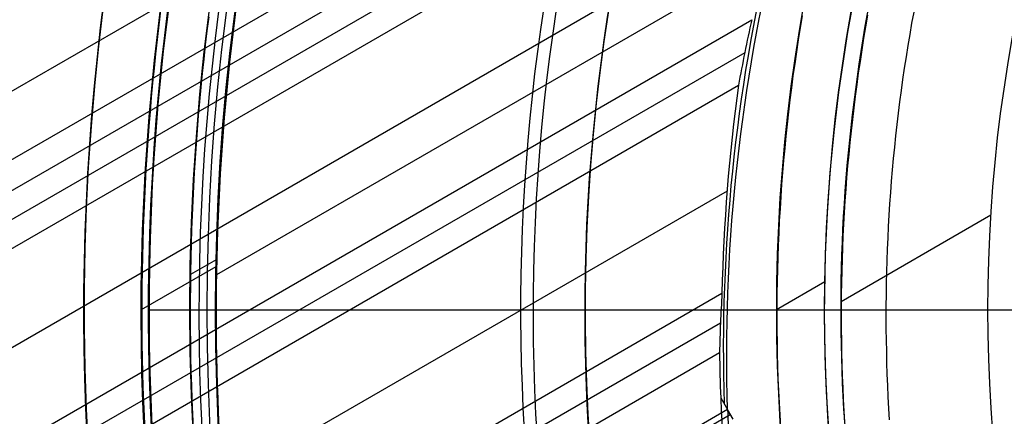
# Model space of a CAD drawing. Extents: x 12895 to 14339, y -6833 to -5581.
# Tile 19 of 79: x 13539 to 13570, y -6384 to -6372. Entities that reach past the tile are written whole.
import ezdxf

# ---------------------------------------------------------------- set-up
doc = ezdxf.new("R2010")
doc.units = 0
doc.layers.get('0').update_dxf_attribs({"linetype": 'CONTINUOUS'})
doc.layers.add('BLANCO_METALICO', color=7, linetype='CONTINUOUS')
doc.layers.add('COLOR', color=7, linetype='CONTINUOUS')

msp = doc.modelspace()

# ---------------------------------------------------------------- linework, layer by layer
for p, q in [((12902.54990691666, -6743.943344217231, 75.90944689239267), (13565.58951092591, -6361.13725035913, 75.90944689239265)), ((12902.965387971, -6744.662978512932, 74.15228864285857), (13564.70960164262, -6362.604778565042, 74.15228865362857)), ((13564.23435187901, -6363.775929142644, 73.72934516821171), (12903.35369858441, -6745.33555222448, 73.72934516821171)), ((12903.74200921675, -6746.008125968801, 73.30640167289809), (13563.79846148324, -6364.924355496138, 73.30640169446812)), ((13551.92098782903, -6366.917433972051, 74.5226218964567), (12901.63566906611, -6742.359837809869, 74.52262189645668)), ((13565.89823420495, -6368.186954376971, 88.12500292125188), (13545.45769040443, -6379.988307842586, 88.12500292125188)), ((13562.76613752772, -6368.591222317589, 72.93606842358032), (12905.07172810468, -6748.311266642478, 72.93606842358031)), ((12906.40144702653, -6750.614407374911, 72.56573516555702), (13562.02697210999, -6372.088833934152, 72.56573517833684)), ((13561.80989316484, -6373.110929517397, 72.14279169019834), (12906.7897576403, -6751.286981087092, 72.14279169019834)), ((12907.17806827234, -6751.959554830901, 71.7198481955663), (13561.61654096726, -6374.119326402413, 71.71984820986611)), ((13561.26294500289, -6377.394329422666, 71.34951494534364), (12908.50778716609, -6754.262695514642, 71.34951494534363)), ((13569.42785501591, -6378.14297139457, 62.12500292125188), (13564.79569485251, -6380.817350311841, 62.12500292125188)), ((13545.44573903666, -6379.519521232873, 46.50000292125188), (13544.65498309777, -6379.976064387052, 46.50000292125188)), ((13545.44136050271, -6379.734771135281, 89.37470231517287), (13543.12879531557, -6381.069931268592, 89.37470231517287)), ((13564.28719748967, -6380.205126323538, 67.12500292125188), (13562.7893113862, -6381.069931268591, 67.12500292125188)), ((12909.83750608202, -6756.565836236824, 70.97918168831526), (13561.10623663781, -6380.555659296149, 70.97918169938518)), ((13561.05898853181, -6381.479702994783, 70.55623821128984), (12910.22581669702, -6757.238409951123, 70.55623821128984)), ((12910.61412732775, -6757.910983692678, 70.13329471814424), (13561.02904870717, -6382.393753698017, 70.13329473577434)), ((13561.06641821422, -6383.790810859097, 69.96221309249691), (13561.27903412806, -6384.159072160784, 71.80409252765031)), ((13561.06641882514, -6383.790824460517, 69.96221140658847), (13561.27903354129, -6384.159076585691, 71.80409171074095)), ((13561.27903354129, -6384.159076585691, 71.80409171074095), (12911.44102895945, -6759.343219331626, 71.80409236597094)), ((12911.52538557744, -6759.48932927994, 72.53486960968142), (13561.36338962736, -6384.305182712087, 72.53486960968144)), ((13561.44774757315, -6384.451292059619, 73.26564747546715), (13561.27903354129, -6384.159076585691, 71.80409171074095))]:
    msp.add_line(p, q)
at = {"extrusion": (0.1124755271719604, -0.1948133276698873, 0.9743700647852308)}
msp.add_lwpolyline([(8566.721076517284, -11940.5676238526), (8566.200006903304, -11940.87241503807), (8565.680887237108, -11941.18206532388), (8565.163780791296, -11941.49655690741), (8564.64875067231, -11941.81587084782), (8564.135859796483, -11942.1399870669), (8563.625170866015, -11942.46888435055), (8563.116746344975, -11942.80254035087), (8562.610648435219, -11943.14093158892), (8562.10693905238, -11943.48403345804), (8561.605679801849, -11943.83182022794), (8561.106931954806, -11944.18426504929), (8560.61075642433, -11944.54133995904), (8560.117213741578, -11944.90301588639), (8559.62636403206, -11945.2692626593), (8559.138266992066, -11945.64004901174), (8558.652981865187, -11946.01534259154), (8558.17056741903, -11946.39510996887), (8557.691081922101, -11946.77931664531), (8557.214583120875, -11947.16792706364), (8556.741128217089, -11947.56090461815), (8556.270773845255, -11947.95821166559), (8555.803576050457, -11948.35980953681), (8555.339590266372, -11948.76565854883), (8554.878871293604, -11949.17571801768), (8554.421473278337, -11949.58994627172), (8553.967449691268, -11950.0083006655), (8553.51685330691, -11950.43073759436), (8553.069736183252, -11950.85721250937), (8552.62614964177, -11951.28767993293), (8552.186144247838, -11951.72209347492), (8551.749769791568, -11952.1604058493), (8551.317075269, -11952.60256889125), (8550.888108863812, -11953.04853357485), (8550.462917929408, -11953.49825003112), (8550.04154897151, -11953.95166756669), (8549.62404763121, -11954.40873468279), (8549.210458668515, -11954.86939909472), (8548.800825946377, -11955.33360775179), (8548.395192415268, -11955.80130685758), (8547.993600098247, -11956.27244189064), (8547.596090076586, -11956.74695762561), (8547.202702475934, -11957.22479815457), (8546.813476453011, -11957.70590690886), (8546.42845018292, -11958.19022668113), (8546.047660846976, -11958.67769964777), (8545.671144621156, -11959.16826739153), (8545.298936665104, -11959.6618709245), (8544.931071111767, -11960.1584507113), (8544.56758105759, -11960.65794669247), (8544.208498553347, -11961.16029830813), (8543.85385459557, -11961.6654445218), (8543.503679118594, -11962.17332384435), (8543.158000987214, -11962.68387435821), (8542.816847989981, -11963.19703374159), (8542.480246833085, -11963.71273929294), (8542.148223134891, -11964.23092795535), (8541.820801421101, -11964.7515363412), (8541.498005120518, -11965.27450075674), (8541.179856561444, -11965.79975722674), (8540.866376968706, -11966.32724151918), (8540.557586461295, -11966.85688916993), (8540.253504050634, -11967.38863550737), (8539.954147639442, -11967.92241567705), (8539.659534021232, -11968.45816466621), (8539.36967888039, -11968.99581732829), (8539.0845967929, -11969.53530840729), (8538.804301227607, -11970.07657256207), (8538.528804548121, -11970.61954439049), (8538.258118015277, -11971.1641584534), (8537.992251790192, -11971.7103492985), (8537.731214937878, -11972.25805148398), (8537.47501543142, -11972.807199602), (8537.223660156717, -11973.35772830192), (8536.977154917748, -11973.90957231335), (8536.735504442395, -11974.46266646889), (8536.498712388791, -11975.01694572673), (8536.266781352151, -11975.57234519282), (8536.039712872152, -11976.12880014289), (8535.817507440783, -11976.68624604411), (8535.600164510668, -11977.24461857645), (8535.387682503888, -11977.80385365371), (8535.180058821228, -11978.36388744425), (8534.977289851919, -11978.9246563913), (8534.779370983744, -11979.486097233), (8534.586296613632, -11980.04814702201), (8534.398060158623, -11980.61074314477), (8534.214654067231, -11981.17382334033), (8534.036069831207, -11981.73732571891), (8533.862297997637, -11982.30118877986), (8533.693328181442, -11982.86535142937), (8533.529149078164, -11983.42975299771), (8533.369748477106, -11983.99433325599), (8533.215113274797, -11984.55903243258), (8533.065229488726, -11985.12379122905), (8532.920082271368, -11985.68855083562), (8532.779655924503, -11986.25325294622), (8532.643933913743, -11986.81783977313), (8532.512898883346, -11987.38225406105), (8532.386532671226, -11987.94643910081), (8532.26481632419, -11988.51033874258), (8532.147730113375, -11989.07389740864), (8532.035253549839, -11989.63706010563), (8531.927365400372, -11990.19977243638), (8531.824043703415, -11990.76198061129), (8531.725265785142, -11991.32363145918), (8531.631008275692, -11991.8846724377), (8531.541247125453, -11992.44505164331), (8531.455957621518, -11993.00471782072), (8531.37511440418, -11993.56362037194), (8531.298691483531, -11994.1217093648), (8531.226662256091, -11994.67893554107), (8531.15899952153, -11995.23525032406), (8531.095675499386, -11995.79060582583), (8531.03666184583, -11996.34495485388), (8530.981929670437, -11996.89825091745), (8530.931449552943, -11997.45044823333), (8530.885191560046, -11998.00150173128), (8530.8431252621, -11998.55136705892), (8530.805219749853, -11999.10000058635), (8530.771443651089, -11999.64735941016), (8530.741765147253, -12000.19340135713), (8530.716151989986, -12000.73808498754), (8530.69457151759, -12001.28136959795), (8530.676990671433, -12001.82321522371), (8530.66337601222, -12002.36358264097), (8530.653693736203, -12002.90243336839), (8530.647909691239, -12003.43972966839), (8530.645989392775, -12003.9754345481)], dxfattribs=at)
at = {"extrusion": (0.112475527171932, -0.1948133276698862, 0.9743700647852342)}
msp.add_lwpolyline([(8528.34598939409, -12003.97543454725), (8528.347782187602, -12003.44949601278), (8528.353181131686, -12002.92206982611), (8528.362216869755, -12002.39318878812), (8528.374919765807, -12001.86288632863), (8528.391319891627, -12001.33119650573), (8528.411447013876, -12000.79815400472), (8528.435330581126, -12000.26379413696), (8528.46299971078, -11999.72815283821), (8528.49448317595, -11999.1912666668), (8528.529809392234, -11998.65317280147), (8528.569006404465, -11998.11390903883), (8528.612101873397, -11997.57351379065), (8528.659123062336, -11997.03202608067), (8528.710096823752, -11996.48948554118), (8528.765049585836, -11995.94593240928), (8528.824007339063, -11995.40140752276), (8528.886995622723, -11994.85595231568), (8528.954039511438, -11994.30960881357), (8529.025163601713, -11993.76241962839), (8529.100391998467, -11993.21442795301), (8529.179748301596, -11992.66567755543), (8529.26325559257, -11992.1162127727), (8529.35093642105, -11991.5660785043), (8529.442812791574, -11991.01532020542), (8529.538906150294, -11990.46398387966), (8529.639237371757, -11989.91211607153), (8529.743826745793, -11989.35976385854), (8529.852693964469, -11988.80697484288), (8529.965858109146, -11988.25379714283), (8530.083337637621, -11987.70027938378), (8530.205150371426, -11987.14647068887), (8530.331313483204, -11986.5924206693), (8530.461843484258, -11986.03817941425), (8530.596756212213, -11985.48379748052), (8530.736066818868, -11984.9293258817), (8530.879789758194, -11984.37481607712), (8531.027938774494, -11983.82031996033), (8531.180526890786, -11983.26588984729), (8531.337566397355, -11982.71157846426), (8531.499068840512, -11982.15743893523), (8531.665045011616, -11981.60352476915), (8531.835504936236, -11981.04988984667), (8532.010457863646, -11980.49658840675), (8532.189912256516, -11979.94367503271), (8532.373875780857, -11979.39120463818), (8532.562355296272, -11978.83923245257), (8532.755356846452, -11978.28781400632), (8532.952885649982, -11977.73700511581), (8533.154946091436, -11977.18686186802), (8533.36154171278, -11976.63744060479), (8533.572675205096, -11976.08879790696), (8533.788348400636, -11975.54099057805), (8534.008562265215, -11974.99407562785), (8534.233316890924, -11974.4481102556), (8534.462611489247, -11973.90315183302), (8534.69644438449, -11973.35925788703), (8534.934813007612, -11972.81648608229), (8535.177713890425, -11972.27489420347), (8535.42514266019, -11971.73454013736), (8535.677094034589, -11971.19548185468), (8535.933561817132, -11970.65777739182), (8536.194538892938, -11970.1214848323), (8536.460017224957, -11969.58666228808), (8536.729987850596, -11969.05336788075), (8537.004440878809, -11968.52165972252), (8537.28336548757, -11967.99159589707), (8537.566749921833, -11967.46323444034), (8537.854581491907, -11966.93663332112), (8538.146846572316, -11966.4118504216), (8538.443530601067, -11965.88894351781), (8538.744618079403, -11965.36797025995), (8539.050092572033, -11964.84898815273), (8539.359936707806, -11964.33205453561), (8539.67413218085, -11963.81722656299), (8539.99265975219, -11963.30456118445), (8540.315499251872, -11962.79411512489), (8540.642629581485, -11962.28594486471), (8540.97402871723, -11961.78010662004), (8541.309673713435, -11961.276656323), (8541.649540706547, -11960.77564960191), (8541.993604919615, -11960.27714176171), (8542.34184066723, -11959.78118776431), (8542.694221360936, -11959.28784220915), (8543.050719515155, -11958.79715931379), (8543.411306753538, -11958.30919289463), (8543.775953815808, -11957.82399634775), (8544.144630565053, -11957.34162262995), (8544.51730599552, -11956.86212423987), (8544.893948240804, -11956.38555319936), (8545.274524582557, -11955.91196103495), (8545.659001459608, -11955.44139875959), (8546.047344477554, -11954.97391685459), (8546.43951841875, -11954.50956525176), (8546.835487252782, -11954.0483933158), (8547.235214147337, -11953.59044982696), (8547.638661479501, -11953.13578296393), (8548.045790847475, -11952.68444028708), (8548.456563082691, -11952.23646872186), (8548.870938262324, -11951.79191454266), (8549.288875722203, -11951.35082335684), (8549.7103340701, -11950.91324008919), (8550.135271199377, -11950.47920896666), (8550.563644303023, -11950.04877350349), (8550.995409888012, -11949.62197648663), (8551.430523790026, -11949.19885996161), (8551.868941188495, -11948.7794652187), (8552.310616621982, -11948.36383277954), (8552.755504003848, -11947.95200238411), (8553.203556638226, -11947.54401297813), (8553.654727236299, -11947.13990270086), (8554.108967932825, -11946.7397088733), (8554.566230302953, -11946.34346798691), (8555.026465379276, -11945.95121569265), (8555.489623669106, -11945.56298679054), (8555.955655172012, -11945.17881521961), (8556.424509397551, -11944.79873404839), (8556.896135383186, -11944.42277546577), (8557.370481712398, -11944.05097077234), (8557.84749653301, -11943.68335037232), (8558.327127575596, -11943.31994376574), (8558.809322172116, -11942.96077954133), (8559.29402727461, -11942.6058853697), (8559.781189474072, -11942.25528799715), (8560.270755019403, -11941.90901323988), (8560.76266983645, -11941.5670859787), (8561.256879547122, -11941.22953015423), (8561.753329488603, -11940.89636876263), (8562.251964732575, -11940.56762385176)], dxfattribs=at)
at = {"extrusion": (0.1124755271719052, -0.1948133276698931, 0.974370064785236)}
msp.add_lwpolyline([(8530.645989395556, -12002.69654459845), (8530.647788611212, -12002.17800368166), (8530.653207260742, -12001.65797044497), (8530.662276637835, -12001.13647841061), (8530.675027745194, -12000.61356175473), (8530.69149128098, -12000.08925530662), (8530.71169762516, -11999.56359454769), (8530.73567682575, -11999.03661561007), (8530.763458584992, -11998.50835527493), (8530.795072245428, -11997.97885097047), (8530.830546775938, -11997.44814076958), (8530.869910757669, -11996.91626338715), (8530.91319236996, -11996.38325817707), (8530.960419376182, -11995.84916512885), (8531.011619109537, -11995.31402486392), (8531.06681845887, -11994.77787863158), (8531.126043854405, -11994.24076830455), (8531.189321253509, -11993.7027363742), (8531.256676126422, -11993.16382594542), (8531.328133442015, -11992.62408073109), (8531.403717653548, -11992.0835450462), (8531.483452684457, -11991.54226380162), (8531.567361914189, -11991.00028249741), (8531.655468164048, -11990.45764721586), (8531.747793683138, -11989.91440461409), (8531.844360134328, -11989.37060191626), (8531.945188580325, -11988.82628690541), (8532.050299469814, -11988.28150791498), (8532.159712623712, -11987.73631381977), (8532.273447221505, -11987.19075402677), (8532.391521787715, -11986.64487846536), (8532.513954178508, -11986.09873757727), (8532.64076156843, -11985.5523823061), (8532.771960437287, -11985.0058640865), (8532.907566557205, -11984.45923483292), (8533.047594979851, -11983.912546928), (8533.192060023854, -11983.36585321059), (8533.340975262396, -11982.81920696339), (8533.49435351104, -11982.27266190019), (8533.652206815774, -11981.72627215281), (8533.81454644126, -11981.18009225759), (8533.981382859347, -11980.63417714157), (8534.15272573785, -11980.0885821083), (8534.328583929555, -11979.54336282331), (8534.508965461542, -11978.99857529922), (8534.693877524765, -11978.45427588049), (8534.883326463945, -11977.91052122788), (8535.077317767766, -11977.36736830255), (8535.27585605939, -11976.82487434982), (8535.478945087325, -11976.28309688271), (8535.686587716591, -11975.742093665), (8535.898785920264, -11975.2019226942), (8536.115540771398, -11974.66264218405), (8536.336852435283, -11974.12431054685), (8536.562720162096, -11973.58698637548), (8536.79314227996, -11973.05072842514), (8537.02811618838, -11972.51559559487), (8537.2676383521, -11971.98164690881), (8537.511704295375, -11971.44894149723), (8537.760308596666, -11970.91753857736), (8538.013444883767, -11970.38749743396), (8538.27110582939, -11969.85887739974), (8538.53328314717, -11969.3317378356), (8538.799967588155, -11968.80613811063), (8539.071148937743, -11968.28213758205), (8539.346816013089, -11967.75979557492), (8539.626956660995, -11967.23917136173), (8539.91155775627, -11966.72032414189), (8540.200605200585, -11966.20331302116), (8540.494083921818, -11965.68819699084), (8540.791977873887, -11965.17503490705), (8541.09427003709, -11964.66388546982), (8541.400942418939, -11964.15480720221), (8541.711976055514, -11963.64785842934), (8542.027351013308, -11963.14309725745), (8542.347046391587, -11962.64058155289), (8542.671040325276, -11962.14036892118), (8542.999309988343, -11961.64251668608), (8543.331831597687, -11961.14708186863), (8543.668580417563, -11960.6541211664), (8544.009530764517, -11960.16369093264), (8544.354656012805, -11959.6758471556), (8544.703928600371, -11959.19064543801), (8545.05732003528, -11958.7081409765), (8545.414800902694, -11958.22838854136), (8545.77634087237, -11957.7514424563), (8546.141908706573, -11957.27735657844), (8546.511472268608, -11956.80618427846), (8546.884998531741, -11956.33797842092), (8547.262453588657, -11955.87279134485), (8547.643802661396, -11955.41067484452), (8548.02901011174, -11954.9516801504), (8548.418039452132, -11954.49585791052), (8548.810853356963, -11954.0432581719), (8549.207413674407, -11953.59393036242), (8549.607681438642, -11953.14792327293), (8550.011616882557, -11952.70528503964), (8550.419179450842, -11952.26606312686), (8550.830327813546, -11951.83030431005), (8551.24501988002, -11951.39805465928), (8551.663212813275, -11950.96935952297), (8552.084863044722, -11950.54426351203), (8552.509926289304, -11950.12281048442), (8552.938357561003, -11949.70504353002), (8553.370111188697, -11949.29100495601), (8553.805140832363, -11948.88073627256), (8554.243399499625, -11948.47427817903), (8554.684839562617, -11948.07167055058), (8555.129412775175, -11947.67295242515), (8555.577070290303, -11947.27816199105), (8556.027762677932, -11946.88733657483), (8556.481439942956, -11946.50051262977), (8556.938051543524, -11946.11772572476), (8557.397546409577, -11945.73901053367), (8557.859872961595, -11945.36440082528), (8558.324979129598, -11944.99392945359), (8558.79281237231, -11944.62762834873), (8559.263319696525, -11944.26552850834), (8559.736447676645, -11943.90765998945), (8560.212142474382, -11943.55405190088), (8560.690349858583, -11943.20473239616), (8561.171015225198, -11942.85972866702), (8561.65408361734, -11942.51906693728), (8562.139499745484, -11942.18277245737), (8562.627208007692, -11941.8508694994), (8563.117152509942, -11941.52338135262), (8563.609277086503, -11941.20033031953), (8564.103525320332, -11940.88173771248), (8564.599840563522, -11940.56762385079)], dxfattribs=at)
at = {"extrusion": (0.1124755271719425, -0.1948133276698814, 0.974370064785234)}
msp.add_lwpolyline([(8560.360030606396, -11940.56762385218), (8559.884615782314, -11940.90274151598), (8559.41145231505, -11941.24193279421), (8558.940589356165, -11941.58517430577), (8558.472075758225, -11941.93244184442), (8558.00596005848, -11942.28371038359), (8557.542290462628, -11942.63895408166), (8557.081114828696, -11942.99814628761), (8556.622480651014, -11943.36125954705), (8556.166435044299, -11943.72826560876), (8555.713024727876, -11944.09913543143), (8555.262296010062, -11944.47383919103), (8554.814294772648, -11944.85234628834), (8554.369066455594, -11945.23462535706), (8553.926656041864, -11945.62064427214), (8553.487108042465, -11946.01037015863), (8553.05046648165, -11946.40376940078), (8552.61677488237, -11946.8008076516), (8552.18607625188, -11947.2014498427), (8551.758413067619, -11947.60566019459), (8551.333827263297, -11948.01340222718), (8550.912360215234, -11948.42463877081), (8550.494052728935, -11948.83933197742), (8550.07894502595, -11949.25744333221), (8549.667076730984, -11949.67893366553), (8549.258486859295, -11950.10376316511), (8548.853213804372, -11950.53189138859), (8548.451295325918, -11950.96327727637), (8548.052768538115, -11951.39787916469), (8547.657669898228, -11951.8356547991), (8547.266035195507, -11952.27656134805), (8546.877899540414, -11952.72055541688), (8546.493297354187, -11953.16759306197), (8546.112262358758, -11953.61762980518), (8545.734827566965, -11954.07062064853), (8545.361025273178, -11954.52652008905), (8544.990887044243, -11954.98528213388), (8544.624443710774, -11955.44686031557), (8544.26172535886, -11955.91120770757), (8543.90276132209, -11956.3782769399), (8543.547580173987, -11956.84802021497), (8543.196209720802, -11957.3203893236), (8542.848676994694, -11957.79533566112), (8542.505008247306, -11958.27281024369), (8542.165228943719, -11958.7527637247), (8541.829363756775, -11959.23514641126), (8541.49743656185, -11959.71990828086), (8541.169470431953, -11960.20699899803), (8540.845487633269, -11960.69636793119), (8540.525509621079, -11961.18796416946), (8540.209557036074, -11961.68173653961), (8539.897649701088, -11962.17763362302), (8539.5898066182, -11962.67560377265), (8539.28604596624, -11963.17559513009), (8538.986385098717, -11963.67755564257), (8538.690840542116, -11964.18143308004), (8538.399427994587, -11964.6871750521), (8538.112162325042, -11965.19472902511), (8537.829057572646, -11965.70404233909), (8537.550126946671, -11966.21506222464), (8537.275382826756, -11966.72773581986), (8537.00483676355, -11967.24201018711), (8536.738499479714, -11967.7578323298), (8536.476380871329, -11968.27514920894), (8536.21849000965, -11968.79390775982), (8535.96483514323, -11969.31405490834), (8535.715423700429, -11969.83553758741), (8535.470262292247, -11970.35830275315), (8535.229356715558, -11970.88229740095), (8534.992711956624, -11971.40746858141), (8534.760332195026, -11971.93376341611), (8534.532220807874, -11972.46112911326), (8534.308380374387, -11972.9895129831), (8534.088812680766, -11973.51886245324), (8533.873518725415, -11974.04912508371), (8533.662498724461, -11974.58024858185), (8533.455752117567, -11975.11218081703), (8533.253277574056, -11975.64486983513), (8533.05507299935, -11976.17826387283), (8532.861135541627, -11976.71231137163), (8532.671461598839, -11977.24696099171), (8532.486046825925, -11977.78216162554), (8532.304886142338, -11978.31786241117), (8532.127973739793, -11978.85401274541), (8531.955303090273, -11979.39056229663), (8531.786866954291, -11979.92746101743), (8531.622657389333, -11980.46465915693), (8531.462665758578, -11981.00210727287), (8531.3068827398, -11981.53975624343), (8531.155298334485, -11982.07755727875), (8531.007901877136, -11982.6154619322), (8530.864682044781, -11983.15342211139), (8530.725626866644, -11983.69139008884), (8530.59072373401, -11984.22931851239), (8530.459959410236, -11984.76716041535), (8530.333320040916, -11985.30486922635), (8530.210791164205, -11985.84239877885), (8530.092357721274, -11986.37970332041), (8529.9780040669, -11986.91673752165), (8529.86771398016, -11987.45345648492), (8529.761470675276, -11987.98981575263), (8529.659256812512, -11988.52577131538), (8529.561054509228, -11989.06127961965), (8529.466845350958, -11989.59629757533), (8529.37661040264, -11990.13078256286), (8529.290330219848, -11990.66469244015), (8529.20798486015, -11991.19798554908), (8529.129553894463, -11991.73062072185), (8529.05501641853, -11992.26255728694), (8528.984351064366, -11992.7937550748), (8528.917536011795, -11993.32417442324), (8528.854548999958, -11993.85377618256), (8528.795367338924, -11994.38252172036), (8528.739967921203, -11994.91037292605), (8528.688327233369, -11995.43729221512), (8528.640421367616, -11995.96324253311), (8528.596226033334, -11996.48818735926), (8528.55571656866, -11997.01209070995), (8528.518867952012, -11997.5349171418), (8528.485654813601, -11998.05663175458), (8528.45605144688, -11998.57720019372), (8528.43003182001, -11999.09658865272), (8528.407569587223, -11999.61476387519), (8528.388638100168, -12000.13169315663), (8528.373210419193, -12000.64734434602), (8528.361259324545, -12001.16168584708), (8528.352757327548, -12001.6746866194), (8528.347676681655, -12002.18631617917), (8528.345989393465, -12002.69654459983)], dxfattribs=at)
for points in [[(13543.7305083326, -6371.805724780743), (13543.67561397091, -6372.25167170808), (13543.62342998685, -6372.69795251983), (13543.57395610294, -6373.144550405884), (13543.52719204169, -6373.591448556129), (13543.48313752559, -6374.038630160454), (13543.44179227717, -6374.486078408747), (13543.40315601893, -6374.933776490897), (13543.36722847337, -6375.381707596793), (13543.33400936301, -6375.829854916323), (13543.30349841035, -6376.278201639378), (13543.2756953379, -6376.726730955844), (13543.25059986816, -6377.17542605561), (13543.22821172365, -6377.624270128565), (13543.20853062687, -6378.073246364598), (13543.19155630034, -6378.522337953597), (13543.17728846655, -6378.971528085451), (13543.16572684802, -6379.420799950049), (13543.15687116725, -6379.870136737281), (13543.15072114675, -6380.319521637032), (13543.14727650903, -6380.768937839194), (13543.1465369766, -6381.218368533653), (13543.14850227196, -6381.6677969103), (13543.15317211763, -6382.117206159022), (13543.16054623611, -6382.566579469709), (13543.1706243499, -6383.015900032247), (13543.18340618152, -6383.465151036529), (13543.19889145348, -6383.914315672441), (13543.21707988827, -6384.363377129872), (13543.23797120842, -6384.81231859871)], [(13567.03912976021, -6371.851328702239), (13566.9761875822, -6372.1976405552), (13566.91563166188, -6372.54438784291), (13566.85746296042, -6372.89155343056), (13566.80168243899, -6373.239120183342), (13566.74829105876, -6373.587070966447), (13566.69728978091, -6373.935388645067), (13566.64867956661, -6374.284056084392), (13566.60246137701, -6374.633056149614), (13566.55863617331, -6374.982371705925), (13566.51720491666, -6375.331985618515), (13566.47816856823, -6375.681880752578), (13566.44152808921, -6376.032039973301), (13566.40728444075, -6376.382446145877), (13566.37543858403, -6376.733082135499), (13566.34599148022, -6377.083930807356), (13566.31894409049, -6377.434975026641), (13566.29429737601, -6377.786197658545), (13566.27205229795, -6378.137581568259), (13566.25220981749, -6378.489109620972), (13566.23477089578, -6378.84076468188), (13566.21973649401, -6379.19252961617), (13566.20710757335, -6379.544387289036), (13566.19688509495, -6379.896320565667), (13566.18907002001, -6380.248312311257), (13566.18366330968, -6380.600345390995), (13566.18066592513, -6380.952402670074), (13566.18007882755, -6381.304467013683), (13566.18190297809, -6381.656521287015), (13566.18613933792, -6382.008548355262), (13566.19278886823, -6382.360531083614), (13566.20185253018, -6382.712452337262), (13566.21333128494, -6383.064294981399), (13566.22722609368, -6383.416041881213), (13566.24353791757, -6383.7676759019), (13566.26226771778, -6384.119179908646), (13566.28341645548, -6384.470536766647)], [(13545.21818529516, -6371.995455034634), (13545.16441516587, -6372.432269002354), (13545.11329990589, -6372.869410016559), (13545.06483924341, -6373.306861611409), (13545.01903290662, -6373.744607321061), (13544.97588062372, -6374.182630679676), (13544.93538212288, -6374.620915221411), (13544.89753713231, -6375.059444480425), (13544.86234538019, -6375.498201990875), (13544.82980659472, -6375.93717128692), (13544.79992050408, -6376.376335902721), (13544.77268683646, -6376.815679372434), (13544.74810532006, -6377.255185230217), (13544.72617568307, -6377.694837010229), (13544.70689765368, -6378.13461824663), (13544.69027096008, -6378.574512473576), (13544.67629533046, -6379.014503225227), (13544.66497049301, -6379.454574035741), (13544.65629617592, -6379.894708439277), (13544.65027210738, -6380.334889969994), (13544.64689801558, -6380.775102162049), (13544.64617362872, -6381.215328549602), (13544.64809867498, -6381.655552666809), (13544.65267288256, -6382.095758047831), (13544.65989597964, -6382.535928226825), (13544.66976769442, -6382.976046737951), (13544.68228775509, -6383.416097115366), (13544.69745588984, -6383.856062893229), (13544.71527182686, -6384.295927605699), (13544.73573529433, -6384.735674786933)], [(13563.58872788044, -6371.970870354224), (13563.5266461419, -6372.341389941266), (13563.46711323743, -6372.712337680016), (13563.41013019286, -6373.083695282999), (13563.35569803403, -6373.455444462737), (13563.30381778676, -6373.827566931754), (13563.25449047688, -6374.200044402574), (13563.20771713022, -6374.572858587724), (13563.16349877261, -6374.945991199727), (13563.12183642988, -6375.319423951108), (13563.08273112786, -6375.69313855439), (13563.04618389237, -6376.067116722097), (13563.01219574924, -6376.441340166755), (13562.98076772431, -6376.815790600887), (13562.95190084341, -6377.190449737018), (13562.92559613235, -6377.565299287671), (13562.90185461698, -6377.940320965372), (13562.88067732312, -6378.315496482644), (13562.8620652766, -6378.690807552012), (13562.84601950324, -6379.066235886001), (13562.83254102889, -6379.441763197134), (13562.82163087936, -6379.817371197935), (13562.81329008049, -6380.19304160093), (13562.8075196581, -6380.568756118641), (13562.80432063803, -6380.944496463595), (13562.8036940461, -6381.320244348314), (13562.80564090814, -6381.695981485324), (13562.81016224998, -6382.071689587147), (13562.81725909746, -6382.44735036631), (13562.82693247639, -6382.822945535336), (13562.83918341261, -6383.198456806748), (13562.85401293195, -6383.573865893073), (13562.87142206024, -6383.949154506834), (13562.8914118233, -6384.324304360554), (13562.91398324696, -6384.69929716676)], [(13565.61234614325, -6371.952668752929), (13565.55011822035, -6372.308990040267), (13565.49034342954, -6372.665741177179), (13565.43302275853, -6373.022904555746), (13565.37815719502, -6373.380462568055), (13565.32574772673, -6373.738397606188), (13565.27579534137, -6374.096692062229), (13565.22830102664, -6374.455328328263), (13565.18326577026, -6374.814288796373), (13565.14069055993, -6375.173555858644), (13565.10057638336, -6375.53311190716), (13565.06292422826, -6375.892939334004), (13565.02773508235, -6376.253020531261), (13564.99500993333, -6376.613337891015), (13564.96474976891, -6376.97387380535), (13564.9369555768, -6377.33461066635), (13564.91162834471, -6377.695530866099), (13564.88876906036, -6378.056616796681), (13564.86837871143, -6378.417850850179), (13564.85045828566, -6378.779215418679), (13564.83500877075, -6379.140692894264), (13564.8220311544, -6379.502265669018), (13564.81152642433, -6379.863916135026), (13564.80349556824, -6380.225626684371), (13564.79793957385, -6380.587379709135), (13564.79485942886, -6380.949157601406), (13564.79425612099, -6381.310942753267), (13564.79613063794, -6381.672717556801), (13564.80048396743, -6382.034464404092), (13564.80731709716, -6382.396165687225), (13564.81663101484, -6382.757803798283), (13564.82842670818, -6383.119361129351), (13564.84270516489, -6383.480820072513), (13564.85946737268, -6383.842163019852), (13564.87871431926, -6384.203372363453), (13564.90044699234, -6384.564430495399)]]:
    msp.add_lwpolyline(points)
for centre, radius, start, end in [((13616.37125110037, -6381.069931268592, 89.37470231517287), 73.2424557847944, 29.99999999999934, 209.9999999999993), ((13616.37125110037, -6381.069931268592, 68.68735261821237), 73.2424557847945, 91.17126672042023, 191.5820307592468), ((13616.37125110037, -6381.069931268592, 46.50000292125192), 71.74245578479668, 52.49999999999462, 187.500000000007), ((13616.37125114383, -6381.06993131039, 88.63012703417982), 71.44457953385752, 30.00000004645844, 209.9999999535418), ((13616.37125110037, -6381.069931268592, 89.05580518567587), 71.21139006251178, 30.0000000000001, 210.0000000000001), ((13616.37125110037, -6381.069931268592, 67.93735261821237), 70.94245578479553, 93.83645893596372, 193.7167436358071), ((13616.37125110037, -6381.069931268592, 67.12500292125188), 53.58193971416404, 29.99999999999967, 209.9999999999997), ((13616.37125110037, -6381.069931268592, 65.62055118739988), 53.58193971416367, 29.99999999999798, 209.999999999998), ((13616.37125110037, -6381.069931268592, 67.12500292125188), 52.0912327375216, 29.99999999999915, 209.9999999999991), ((13616.37125110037, -6381.069931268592, 77.62500292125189), 52.09123273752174, 29.99999999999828, 209.9999999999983), ((13616.37125110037, -6381.069931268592, 89.37470231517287), 73.24245578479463, 209.9999999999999, 29.99999999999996), ((13616.3712510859, -6381.069931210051, 88.63012703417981), 71.44457953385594, 210.0000000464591, 29.99999995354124), ((13616.37125110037, -6381.069931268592, 89.05580518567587), 71.21139006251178, 210.0000000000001, 30.0000000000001), ((13616.37125110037, -6381.069931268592, 62.12500292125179), 51.59084318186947, 156.1247352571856, 184.2857142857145), ((13616.37125110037, -6381.069931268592, 88.125002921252), 70.93945536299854, 164.9999999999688, 187.5000000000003), ((13617.27548891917, -6381.129198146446, 88.12500292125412), 71.82843897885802, 165.1410184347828, 187.3589815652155)]:
    msp.add_arc(centre, radius, start, end)
at = {"extrusion": (0, 0, -1)}
for centre, radius, start, end in [((-13616.37125110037, -6381.069931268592, -89.37470231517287), 70.9424557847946, 330.0000000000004, 150.0000000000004), ((-13616.37125110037, -6381.069931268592, -46.50000292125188), 70.9424557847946, 330.0000000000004, 150.0000000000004), ((-13616.37125110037, -6381.069931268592, -88.12500292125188), 52.09123273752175, 330.0000000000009, 150.0000000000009), ((-13616.37125110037, -6381.069931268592, -62.12500292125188), 47.03455676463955, 330.0000000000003, 150.0000000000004), ((-13616.37125110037, -6381.069931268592, -89.37470231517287), 70.94245578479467, 150.0000000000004, 330.0000000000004), ((-13616.37125110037, -6381.069931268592, -46.50000292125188), 70.94245578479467, 150.0000000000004, 330.0000000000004)]:
    msp.add_arc(centre, radius, start, end, dxfattribs=at)
at = {"extrusion": (0.1124756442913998, -0.1948133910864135, 0.9743700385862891)}
msp.add_arc((8601.950064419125, -12003.79834977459, 2838.051480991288), 56.00000007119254, 122.3923481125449, 152.3864611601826, dxfattribs=at)
at = {"extrusion": (-0.1124755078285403, 0.1948133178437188, -0.9743700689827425)}
msp.add_arc((-8601.954539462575, -12003.79569916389, -2838.994715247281), 56.00000550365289, 27.61352608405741, 57.60763157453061, dxfattribs=at)
at = {"extrusion": (0.2391352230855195, -0.4141937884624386, 0.8782128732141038)}
msp.add_arc((8604.0034461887, -10803.08032298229, 5946.166122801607), 57.80397104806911, 141.1153687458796, 143.3334404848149, dxfattribs=at)
at = {"extrusion": (0.06896078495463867, -0.1194436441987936, 0.9904431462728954)}
msp.add_arc((8602.204345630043, -12207.80595494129, 1767.602194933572), 56.23019403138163, 142.410439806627, 149.0361625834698, dxfattribs=at)
at = {"extrusion": (0.2391348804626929, -0.4141937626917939, 0.8782129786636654)}
msp.add_arc((8604.773707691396, -10803.05493036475, 5948.05471401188), 58.71996488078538, 149.8754430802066, 151.8512941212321, dxfattribs=at)
at = {"extrusion": (0.06896013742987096, -0.1194436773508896, 0.9904431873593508)}
msp.add_arc((8602.308900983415, -12207.74729116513, 1766.970051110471), 56.29195681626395, 151.0458545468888, 152.4790031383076, dxfattribs=at)
at = {"extrusion": (0.06896082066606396, -0.1194436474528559, 0.9904431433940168)}
msp.add_arc((8602.27076320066, -12207.7925531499, 1766.979122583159), 56.31010818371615, 152.4787968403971, 154.7595156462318, dxfattribs=at)
at = {"extrusion": (0.1125088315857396, -0.1948108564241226, 0.9743667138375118)}
msp.add_arc((8600.305464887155, -12004.87468307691, 2839.430673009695), 56.00091215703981, 152.3790468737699, 154.6651061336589, dxfattribs=at)
at = {"layer": 'BLANCO_METALICO', "extrusion": (0, 1, 0)}
for points in [[(-13591.37098787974, 168.0309014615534), (-13591.37098787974, 167.7309014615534, 0.4142135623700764), (-13590.87098787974, 167.2309014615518), (-13518.17098787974, 167.230901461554, 0.4142135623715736), (-13516.87098787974, 168.5309014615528)], [(-13517.67098787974, 170.0309014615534), (-13517.67098787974, 168.5309014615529, -0.4142135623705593), (-13518.17098787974, 168.0309014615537), (-13591.37098787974, 168.0309014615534)]]:
    msp.add_lwpolyline(points, format="xyb", dxfattribs=at)
at = {"layer": 'BLANCO_METALICO', "extrusion": (0, 0, -1)}
for centre, radius, start, end in [((-13616.37098787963, -6381.069931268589, -171.6470783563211), 99.09999999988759, 359.9999999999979, 180.0000000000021), ((-13616.37098787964, -6381.069931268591, -170.0309014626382), 98.69999999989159, 359.9999999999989, 180.0000000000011), ((-13616.37098787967, -6381.069931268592, -167.2309014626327), 98.19999999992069, 359.9999999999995, 180.0000000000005), ((-13616.37098787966, -6381.069931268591, -168.0309014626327), 98.1999999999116, 359.9999999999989, 180.0000000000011), ((-13616.37098787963, -6381.069931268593, -171.6470783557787), 99.49999999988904, 0, 180), ((-13616.37098787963, -6381.069931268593, -170.8389899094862), 99.49999999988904, 0, 180), ((-13616.37098787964, -6381.069931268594, -169.280901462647), 99.49999999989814, 5.237206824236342e-13, 179.9999999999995), ((-13616.37098787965, -6381.069931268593, -168.5309014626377), 98.69999999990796, 0, 180), ((-13616.37098787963, -6381.069931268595, -171.6470783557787), 99.49999999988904, 179.9999999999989, 1.047441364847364e-12), ((-13616.37098787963, -6381.069931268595, -170.8389899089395), 99.49999999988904, 179.9999999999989, 1.047441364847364e-12), ((-13616.37098787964, -6381.069931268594, -169.280901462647), 99.49999999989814, 179.9999999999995, 5.237206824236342e-13), ((-13616.37098787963, -6381.069931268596, -171.6470783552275), 99.0999999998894, 179.9999999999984, 1.577503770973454e-12), ((-13616.37098787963, -6381.069931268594, -170.0309014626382), 98.69999999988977, 179.9999999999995, 5.279656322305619e-13), ((-13616.37098787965, -6381.069931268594, -168.5309014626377), 98.69999999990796, 179.9999999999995, 5.279656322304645e-13), ((-13616.37098787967, -6381.0699312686, -167.2309014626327), 98.19999999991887, 179.9999999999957, 4.24523078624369e-12), ((-13616.37098787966, -6381.069931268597, -168.0309014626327), 98.1999999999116, 179.9999999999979, 2.122615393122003e-12)]:
    msp.add_arc(centre, radius, start, end, dxfattribs=at)
at = {"layer": 'BLANCO_METALICO'}
for centre, radius, start, end in [((13616.37098787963, -6381.069931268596, 170.030901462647), 99.49999999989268, 1.571162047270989e-12, 179.9999999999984), ((13616.37098787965, -6381.069931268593, 168.5309014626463), 99.49999999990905, 0, 180), ((13616.37098787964, -6381.069931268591, 171.64707835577), 98.69999999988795, 359.9999999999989, 180.0000000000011), ((13616.37098787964, -6381.069931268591, 170.8389899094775), 98.69999999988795, 359.9999999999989, 180.0000000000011), ((13616.37098787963, -6381.069931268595, 170.030901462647), 99.49999999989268, 179.9999999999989, 1.047441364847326e-12), ((13616.37098787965, -6381.069931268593, 168.5309014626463), 99.49999999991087, 180, 0), ((13616.37098787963, -6381.069931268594, 171.6470783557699), 98.69999999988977, 179.9999999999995, 5.279656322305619e-13), ((13616.37098787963, -6381.069931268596, 170.8389899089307), 98.69999999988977, 179.9999999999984, 1.583896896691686e-12)]:
    msp.add_arc(centre, radius, start, end, dxfattribs=at)
at = {"layer": 'COLOR'}
msp.add_line((13543.37125143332, -6381.069948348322, 43.50000292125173), (13689.3712650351, -6381.069948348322, 43.50000292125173), dxfattribs=at)
at = {"layer": 'COLOR', "extrusion": (0, 0, -1)}
for centre, radius, start, end in [((-13616.37125823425, -6381.069948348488, 10.54089386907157), 152.392098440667, 333.381578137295, 153.381578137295), ((-13616.37125823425, -6381.069948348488, -18.68835025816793), 83.81579491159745, 333.3815781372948, 153.3815781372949), ((-13616.37125823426, -6381.06994834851, -26.2000005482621), 61.09154780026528, 333.3815781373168, 153.3815781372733), ((-13616.37125823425, -6381.069948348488, 10.54089386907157), 152.3920984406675, 153.3815781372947, 333.3815781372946), ((-13616.37936058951, -6381.065905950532, -28.2000005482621), 59.50000000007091, 333.381578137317, 153.3815781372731), ((-13616.37936058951, -6381.065905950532, -26.2000005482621), 59.50000000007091, 333.381578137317, 153.3815781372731), ((-13616.37125823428, -6381.069948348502, -22.44590218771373), 75.0000000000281, 333.381578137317, 63.38157813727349), ((-13616.37125823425, -6381.06994834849, -32.97295255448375), 74.9999999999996, 243.3815781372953, 63.38157813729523), ((-13616.37125823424, -6381.069948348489, -43.50000292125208), 75.00000000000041, 243.3815781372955, 63.38157813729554), ((-13616.37125823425, -6381.06994834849, -33.39918206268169), 72.99999999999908, 243.3815781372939, 63.38157813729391), ((-13616.37125823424, -6381.06994834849, -43.50000292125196), 73.00000000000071, 243.3815781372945, 63.38157813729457), ((-13616.37125823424, -6381.06994834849, -43.50000292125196), 73.00000000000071, 243.3815781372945, 63.38157813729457), ((-13616.3793605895, -6381.065905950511, -27.2000005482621), 59.5000000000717, 333.381578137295, 153.381578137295), ((-13616.37125823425, -6381.069948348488, -17.30945272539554), 81.95014076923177, 352.6588318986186, 44.12347479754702), ((-13616.37125823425, -6381.069948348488, -18.68835025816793), 83.81579491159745, 153.3815781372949, 333.3815781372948), ((-13616.37125823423, -6381.06994834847, -26.2000005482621), 61.09154780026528, 153.381578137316, 333.3815781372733), ((-13616.37936058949, -6381.065905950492, -28.2000005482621), 59.50000000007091, 153.3815781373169, 333.381578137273), ((-13616.3793605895, -6381.065905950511, -27.2000005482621), 59.50000000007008, 153.3815781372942, 333.3815781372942)]:
    msp.add_arc(centre, radius, start, end, dxfattribs=at)
at = {"layer": 'COLOR'}
for centre, radius, start, end in [((13616.37125823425, -6381.06994834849, -35.79999945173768), 153, 26.61842186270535, 206.618421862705), ((13616.37125823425, -6381.069948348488, -11.46081713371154), 152.9999999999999, 26.61842186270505, 206.6184218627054), ((13616.37125823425, -6381.069948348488, -23.63040829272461), 153.0000000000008, 26.61842186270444, 206.6184218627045), ((13616.37125823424, -6381.069948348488, -10.90949982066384), 152.8342956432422, 26.6184218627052, 206.6184218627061), ((13616.37125823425, -6381.06994834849, -35.79999945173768), 150, 26.61842186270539, 206.618421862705), ((13616.37125823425, -6381.069948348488, -11.46081713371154), 153, 206.6184218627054, 26.61842186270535), ((13616.37125823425, -6381.069948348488, -35.79999945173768), 153, 206.6184218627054, 26.61842186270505), ((13616.37125823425, -6381.069948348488, -23.63040829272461), 153.0000000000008, 206.618421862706, 26.61842186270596), ((13616.37125823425, -6381.069948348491, -10.90949982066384), 152.834295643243, 206.6184218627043, 26.61842186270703), ((13616.37125823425, -6381.069948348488, -35.79999945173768), 150, 206.6184218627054, 26.61842186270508), ((13616.37936058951, -6381.065905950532, 26.2000005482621), 59.50000000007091, 206.6184218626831, 26.61842186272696), ((13616.37125823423, -6381.069948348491, 23.29836120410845), 72.9999999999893, 163.2050881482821, 205.0266806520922), ((13616.37125823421, -6381.069948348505, 30.30000054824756), 61.50000000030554, 163.4463378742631, 204.7846588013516), ((13616.37125823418, -6381.06994834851, 28.20000054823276), 61.50000000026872, 163.4463378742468, 204.7846588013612), ((13616.37125823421, -6381.069948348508, 29.25000054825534), 61.50000000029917, 163.4463378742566, 204.7846588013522)]:
    msp.add_arc(centre, radius, start, end, dxfattribs=at)

doc.saveas('drawing.dxf')
